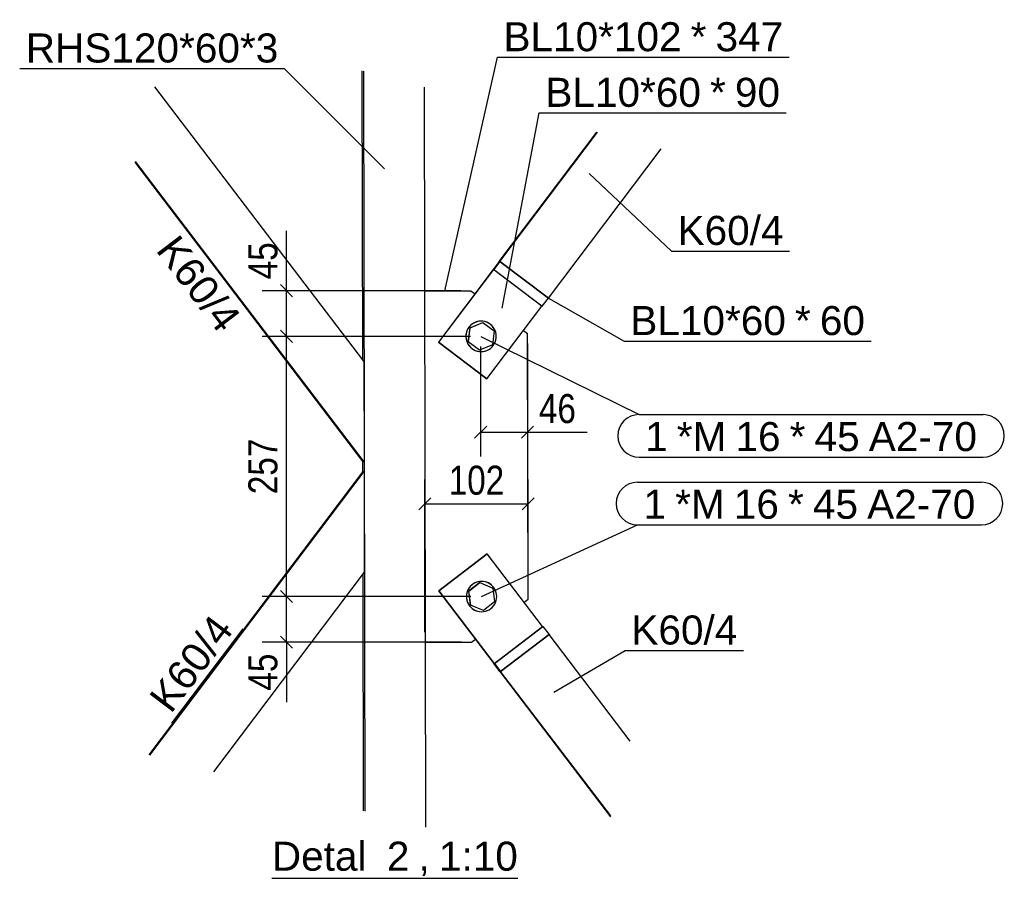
# Model space of a CAD drawing. Header units: millimetres. Extents: x -32861 to 254386, y 0 to 15445.
# Tile 51 of 67: x 182255 to 183227, y 45 to 892. Entities that reach past the tile are written whole.
import ezdxf

# ---------------------------------------------------------------- set-up
doc = ezdxf.new("R2010")
doc.units = ezdxf.units.MM
doc.styles.add('Arial', font='ARIAL.TTF', dxfattribs={"height": 0.2})
doc.styles.add('Arial Narrow', font='ARIALN.TTF', dxfattribs={"height": 0.2})

# ---------------------------------------------------------------- blocks, each defined once
blk = doc.blocks.new('Unknown-24 - 34385')
at = {"color": 5}
blk.add_line((182504.27, 45), (182747.03, 45), dxfattribs=at)
at = {"color": 5, "style": 'Arial'}
for s, height, p in [('Detal', 28.652, (182504.27, 52.5)), (' 2', 28.652, (182606.67, 52.5)), ('1:10', 28.652, (182669.16, 52.5)), (',', 28.65, (182649.04, 52.5))]:
    blk.add_text(s, height=height, dxfattribs=at).set_placement(p)
blk = doc.blocks.new('Part-34390 - 34385')
at = {"color": 7}
for p, q in [((182728.57, 653.53), (182722.54, 645.55)), ((182729.33, 653.53), (182723.3, 645.55)), ((182728.57, 653.53), (182729.33, 653.53)), ((182729.33, 653.53), (182777.19, 617.34)), ((182722.54, 645.55), (182722.74, 645.4)), ((182722.54, 645.55), (182723.3, 645.55)), ((182723.3, 645.55), (182771.15, 609.37)), ((182771.15, 609.37), (182777.19, 617.34)), ((182770.84, 609.37), (182771.15, 609.37))]:
    blk.add_line(p, q, dxfattribs=at)
blk = doc.blocks.new('Part-34395 - 34385')
at = {"color": 7}
for p, q in [((182724.02, 257.04), (182771.74, 293.4)), ((182771.43, 293.4), (182771.74, 293.4)), ((182771.74, 293.4), (182777.8, 285.45)), ((182730.08, 249.09), (182777.8, 285.45)), ((182723.26, 257.04), (182723.46, 257.19)), ((182729.32, 249.08), (182723.26, 257.04)), ((182723.26, 257.04), (182724.02, 257.04)), ((182724.02, 257.04), (182730.08, 249.09)), ((182729.32, 249.08), (182730.08, 249.09))]:
    blk.add_line(p, q, dxfattribs=at)
blk = doc.blocks.new('Bolt-34400 - 34385')
at = {"color": 136}
for p, q in [((182699.71, 587.96), (182712.47, 593.35)), ((182699.84, 587.96), (182712.6, 593.35)), ((182712.47, 593.35), (182712.52, 593.32)), ((182712.47, 593.35), (182712.6, 593.35)), ((182712.6, 593.35), (182723.65, 584.99)), ((182699.71, 587.96), (182698, 574.21)), ((182698.13, 574.21), (182699.84, 587.96)), ((182699.71, 587.96), (182699.84, 587.96)), ((182723.65, 584.99), (182721.94, 571.24)), ((182709.05, 565.85), (182698, 574.21)), ((182698, 574.21), (182698.13, 574.21)), ((182709.18, 565.85), (182698.13, 574.21)), ((182709.14, 565.88), (182709.05, 565.85)), ((182709.05, 565.85), (182709.18, 565.85)), ((182721.94, 571.24), (182709.18, 565.85))]:
    blk.add_line(p, q, dxfattribs=at)
for centre, start, end in [((182710.73, 579.6), 112.90626, 292.90626), ((182710.76, 579.6), 322.90568, 142.90568), ((182710.73, 579.6), 292.90626, 112.90626), ((182710.76, 579.6), 142.90568, 322.90568)]:
    blk.add_arc(centre, 15, start, end, dxfattribs=at)
blk = doc.blocks.new('Part-34405 - 34385')
at = {"color": 7}
for p, q in [((182722.85, 645.55), (182668.58, 573.76)), ((182722.98, 645.55), (182668.71, 573.76)), ((182722.98, 645.55), (182722.85, 645.55)), ((182770.84, 609.37), (182722.98, 645.55)), ((182716.56, 537.58), (182770.84, 609.37)), ((182668.71, 573.76), (182668.58, 573.76)), ((182716.44, 537.58), (182668.58, 573.76)), ((182668.71, 573.76), (182716.56, 537.58)), ((182716.56, 537.58), (182716.44, 537.58))]:
    blk.add_line(p, q, dxfattribs=at)
blk = doc.blocks.new('Bolt-34410 - 34385')
at = {"color": 136}
for p, q in [((182709.48, 336.69), (182698.46, 328.29)), ((182698.59, 328.29), (182709.61, 336.69)), ((182709.56, 336.66), (182709.48, 336.69)), ((182709.48, 336.69), (182709.61, 336.69)), ((182709.61, 336.69), (182722.39, 331.34)), ((182722.39, 331.34), (182724.15, 317.6)), ((182698.46, 328.29), (182700.22, 314.55)), ((182698.46, 328.29), (182698.59, 328.29)), ((182700.35, 314.55), (182698.59, 328.29)), ((182713, 309.2), (182700.22, 314.55)), ((182700.22, 314.55), (182700.35, 314.55)), ((182713.13, 309.2), (182700.35, 314.55)), ((182724.15, 317.6), (182713.13, 309.2)), ((182713.05, 309.24), (182713, 309.2)), ((182713, 309.2), (182713.13, 309.2))]:
    blk.add_line(p, q, dxfattribs=at)
for centre, start, end in [((182711.2, 322.95), 7.30636, 187.30636), ((182711.24, 322.95), 37.30801, 217.30801), ((182711.24, 322.95), 217.30801, 37.30801), ((182711.2, 322.95), 187.30636, 7.30636)]:
    blk.add_arc(centre, 15, start, end, dxfattribs=at)
blk = doc.blocks.new('Part-34415 - 34385')
at = {"color": 7}
for p, q in [((182669.04, 328.63), (182716.76, 364.99)), ((182716.88, 364.99), (182669.16, 328.63)), ((182716.88, 364.99), (182716.76, 364.99)), ((182771.43, 293.4), (182716.88, 364.99)), ((182669.16, 328.63), (182669.04, 328.63)), ((182723.58, 257.04), (182669.04, 328.63)), ((182669.16, 328.63), (182723.71, 257.04)), ((182723.71, 257.04), (182771.43, 293.4)), ((182723.71, 257.04), (182723.58, 257.04))]:
    blk.add_line(p, q, dxfattribs=at)
blk = doc.blocks.new('Part-34420 - 34385')
at = {"color": 7}
for p, q in [((182655.33, 624.55), (182700.77, 624.64)), ((182700.77, 624.64), (182704.76, 621.62)), ((182752.7, 585.37), (182756.61, 582.42)), ((182757.1, 320.3), (182756.61, 582.42)), ((182753.2, 317.33), (182757.1, 320.3)), ((182655.98, 277.79), (182701.42, 277.87)), ((182701.42, 277.87), (182705.4, 280.9))]:
    blk.add_line(p, q, dxfattribs=at)
blk = doc.blocks.new('Part-34426 - 34385')
at = {"color": 7}
for p, q in [((182728.57, 653.53), (182824.97, 781.05)), ((182729.33, 653.53), (182825.61, 780.88)), ((182777.19, 617.34), (182888.42, 764.48)), ((182729.33, 653.53), (182728.57, 653.53)), ((182777.19, 617.34), (182729.33, 653.53))]:
    blk.add_line(p, q, dxfattribs=at)
blk = doc.blocks.new('Part-34431 - 34385')
at = {"color": 7}
for p, q in [((182777.8, 285.45), (182730.08, 249.09)), ((182857.95, 180.26), (182777.8, 285.45)), ((182730.08, 249.09), (182729.32, 249.08)), ((182729.32, 249.08), (182838.5, 105.78)), ((182838.7, 106.53), (182730.08, 249.09))]:
    blk.add_line(p, q, dxfattribs=at)
blk = doc.blocks.new('Part-34438 - 34385')
at = {"color": 7}
for p, q in [((182383.26, 166.71), (182594.52, 446.15)), ((182383.89, 166.54), (182595.29, 446.15)), ((182594.52, 446.15), (182595.29, 446.15)), ((182595.29, 446.15), (182595.47, 346.91)), ((182595.47, 346.91), (182446.71, 150.14))]:
    blk.add_line(p, q, dxfattribs=at)
blk = doc.blocks.new('Part-34441 - 34385')
at = {"color": 7}
for p, q in [((182595.08, 555.2), (182388.84, 825.9)), ((182594.5, 455.96), (182369.39, 751.42)), ((182595.27, 455.96), (182369.59, 752.17)), ((182595.08, 555.2), (182595.27, 455.96)), ((182595.27, 455.96), (182594.5, 455.96))]:
    blk.add_line(p, q, dxfattribs=at)
blk = doc.blocks.new('Part-34446 - 34385')
at = {"color": 7}
for p, q in [((182593.93, 556.71), (182593.4, 841.51)), ((182596.29, 111.09), (182594.93, 841.11)), ((182656.32, 95.41), (182654.95, 825.44)), ((182594.14, 445.65), (182594.12, 456.46)), ((182594.77, 111.48), (182594.33, 345.4))]:
    blk.add_line(p, q, dxfattribs=at)
blk = doc.blocks.new('StraightDimension-34470 - 34385')
at = {"color": 174}
for p, q in [((182710.28, 569.6), (182710.28, 461.04)), ((182756.61, 572.42), (182756.61, 461.04)), ((182716.28, 491.04), (182704.28, 479.04)), ((182750.61, 479.04), (182762.61, 491.04)), ((182710.28, 485.04), (182756.61, 485.04)), ((182756.61, 485.04), (182815.58, 485.04)), ((182756.61, 485.04), (182815.58, 485.04))]:
    blk.add_line(p, q, dxfattribs=at)
at = {"color": 30, "style": 'Arial Narrow'}
blk.add_text('46', height=28.633, dxfattribs=at).set_placement((182767.86, 494.04))
blk = doc.blocks.new('StraightDimension-34450 - 34385')
at = {"color": 174}
for p, q in [((182700.79, 322.94), (182494.72, 322.94)), ((182524.72, 316.94), (182512.72, 328.94)), ((182518.72, 277.87), (182518.72, 322.94)), ((182512.72, 283.87), (182524.72, 271.87)), ((182691.48, 277.87), (182494.72, 277.87)), ((182518.72, 277.87), (182518.72, 218.9)), ((182518.72, 277.87), (182518.72, 218.9))]:
    blk.add_line(p, q, dxfattribs=at)
at = {"color": 30, "style": 'Arial Narrow'}
blk.add_text('45', height=28.633, rotation=90.00021, dxfattribs=at).set_placement((182509.72, 230.15))
blk = doc.blocks.new('StraightDimension-34464 - 34385')
at = {"color": 174}
for p, q in [((182655.21, 287.78), (182655.21, 438.39)), ((182757.16, 330.3), (182757.16, 438.39)), ((182661.21, 420.39), (182649.21, 408.39)), ((182751.16, 408.39), (182763.16, 420.39)), ((182655.21, 414.39), (182757.16, 414.39))]:
    blk.add_line(p, q, dxfattribs=at)
at = {"color": 30, "style": 'Arial Narrow'}
blk.add_text('102', height=28.633, dxfattribs=at).set_placement((182678.83, 423.39))
blk = doc.blocks.new('StraightDimension-34451 - 34385')
at = {"color": 174}
for p, q in [((182524.72, 573.6), (182512.72, 585.6)), ((182700.31, 579.6), (182494.72, 579.6)), ((182518.72, 322.94), (182518.72, 579.6)), ((182700.79, 322.94), (182494.72, 322.94)), ((182512.72, 328.94), (182524.72, 316.94))]:
    blk.add_line(p, q, dxfattribs=at)
at = {"color": 30, "style": 'Arial Narrow'}
blk.add_text('257', height=28.633, rotation=90.00021, dxfattribs=at).set_placement((182509.72, 423.92))
blk = doc.blocks.new('StraightDimension-34452 - 34385')
at = {"color": 174}
for p, q in [((182518.72, 624.64), (182518.72, 683.61)), ((182518.72, 624.64), (182518.72, 683.61)), ((182690.84, 624.64), (182494.72, 624.64)), ((182524.72, 618.64), (182512.72, 630.64)), ((182518.72, 579.6), (182518.72, 624.64)), ((182512.72, 585.6), (182524.72, 573.6)), ((182700.31, 579.6), (182494.72, 579.6))]:
    blk.add_line(p, q, dxfattribs=at)
at = {"color": 30, "style": 'Arial Narrow'}
blk.add_text('45', height=28.633, rotation=90.00021, dxfattribs=at).set_placement((182509.72, 635.89))
blk = doc.blocks.new('Mark-34406 - 34385')
at = {"color": 7}
for p, q in [((182865.02, 435.69), (183204.5, 435.69)), ((182711.08, 322.95), (182865.02, 393.69)), ((182865.02, 393.69), (183204.5, 393.69))]:
    blk.add_line(p, q, dxfattribs=at)
for centre, start, end in [((182865.02, 414.69), 90, 270), ((183204.5, 414.69), 270, 90)]:
    blk.add_arc(centre, 21, start, end, dxfattribs=at)
at = {"color": 30, "style": 'Arial'}
for s, height, p in [('1', 28.65, (182871.02, 399.69)), ('*M', 28.652, (182902.28, 399.69)), ('16', 28.652, (182960.17, 399.69)), ('*', 28.65, (183013.67, 399.69)), ('45', 28.652, (183038.24, 399.69)), ('A2-70', 28.652, (183091.75, 399.69))]:
    blk.add_text(s, height=height, dxfattribs=at).set_placement(p)
blk = doc.blocks.new('Mark-34386 - 34385')
at = {"color": 136}
for p, q in [((182777.19, 617.34), (182852.01, 574.87)), ((182852.01, 574.87), (183095.6, 574.87))]:
    blk.add_line(p, q, dxfattribs=at)
at = {"color": 30, "style": 'Arial'}
for s, height, p in [('BL10*60', 28.652, (182858.01, 580.87)), ('*', 28.65, (183020.53, 580.87)), ('60', 28.652, (183045.1, 580.87))]:
    blk.add_text(s, height=height, dxfattribs=at).set_placement(p)
blk = doc.blocks.new('Mark-34396 - 34385')
at = {"color": 7}
for p, q in [((182710.6, 579.6), (182866.63, 502.42)), ((182866.63, 502.42), (183206.11, 502.42)), ((182866.63, 460.42), (183206.11, 460.42))]:
    blk.add_line(p, q, dxfattribs=at)
for centre, start, end in [((182866.63, 481.42), 90, 270), ((183206.11, 481.42), 270, 90)]:
    blk.add_arc(centre, 21, start, end, dxfattribs=at)
at = {"color": 30, "style": 'Arial'}
for s, height, p in [('*M', 28.652, (182903.88, 466.42)), ('16', 28.652, (182961.78, 466.42)), ('*', 28.65, (183015.28, 466.42)), ('A2-70', 28.652, (183093.36, 466.42)), ('1', 28.65, (182872.63, 466.42)), ('45', 28.652, (183039.85, 466.42))]:
    blk.add_text(s, height=height, dxfattribs=at).set_placement(p)
blk = doc.blocks.new('Mark-34401 - 34385')
at = {"color": 136}
for p, q in [((182731.71, 607.53), (182768.17, 800.02)), ((182768.17, 800.02), (183011.76, 800.02))]:
    blk.add_line(p, q, dxfattribs=at)
at = {"color": 30, "style": 'Arial'}
for s, height, p in [('BL10*60', 28.652, (182774.17, 806.02)), ('*', 28.65, (182936.68, 806.02)), ('90', 28.652, (182961.26, 806.02))]:
    blk.add_text(s, height=height, dxfattribs=at).set_placement(p)
blk = doc.blocks.new('Mark-34416 - 34385')
at = {"color": 136}
for p, q in [((182675.08, 624.59), (182726.81, 854.87)), ((182726.81, 854.87), (183014.9, 854.87))]:
    blk.add_line(p, q, dxfattribs=at)
at = {"color": 30, "style": 'Arial'}
for s, height, p in [('BL10*102', 28.652, (182732.81, 860.87)), ('*', 28.65, (182917.58, 860.87)), ('347', 28.652, (182942.15, 860.87))]:
    blk.add_text(s, height=height, dxfattribs=at).set_placement(p)
blk = doc.blocks.new('Mark-34422 - 34385')
at = {"color": 136}
for p, q in [((182817.37, 740.25), (182898.64, 663.81)), ((182898.64, 663.81), (183015.2, 663.81))]:
    blk.add_line(p, q, dxfattribs=at)
at = {"color": 30, "style": 'Arial'}
blk.add_text('K60/4', height=28.652, dxfattribs=at).set_placement((182904.64, 669.81))
blk = doc.blocks.new('Mark-34427 - 34385')
at = {"color": 136}
for p, q in [((182782.68, 228.72), (182853.06, 269.63)), ((182853.06, 269.63), (182969.62, 269.63))]:
    blk.add_line(p, q, dxfattribs=at)
at = {"color": 30, "style": 'Arial'}
blk.add_text('K60/4', height=28.652, dxfattribs=at).set_placement((182859.06, 275.63))
blk = doc.blocks.new('Mark-34436 - 34385')
at = {"color": 136}
blk.add_line((182405.74, 198.1), (182476.03, 291.08), dxfattribs=at)
at = {"color": 30, "style": 'Arial'}
blk.add_text('K60/4', height=28.652, rotation=52.91265, dxfattribs=at).set_placement((182404.57, 206.51))
blk = doc.blocks.new('Mark-34439 - 34385')
at = {"color": 30, "style": 'Arial'}
blk.add_text('K60/4', height=28.652, rotation=307.30507, dxfattribs=at).set_placement((182389.05, 664.57))
blk = doc.blocks.new('Mark-34442 - 34385')
at = {"color": 136}
for p in [(182255.43, 843.75), (182615.54, 744.76)]:
    blk.add_line(p, (182516.55, 843.75), dxfattribs=at)
at = {"color": 30, "style": 'Arial'}
blk.add_text('RHS120*60*3', height=28.6523, dxfattribs=at).set_placement((182261.43, 849.75))

msp = doc.modelspace()

# ---------------------------------------------------------------- block references
for name in ['Mark-34416 - 34385', 'Mark-34442 - 34385', 'Part-34446 - 34385', 'Mark-34401 - 34385', 'Part-34441 - 34385', 'Part-34426 - 34385', 'Mark-34422 - 34385', 'Mark-34439 - 34385', 'StraightDimension-34452 - 34385', 'Part-34390 - 34385', 'Part-34405 - 34385', 'Part-34420 - 34385', 'Mark-34386 - 34385', 'Bolt-34400 - 34385', 'StraightDimension-34451 - 34385', 'Mark-34396 - 34385', 'StraightDimension-34470 - 34385', 'StraightDimension-34464 - 34385', 'Part-34438 - 34385', 'Mark-34406 - 34385', 'Part-34415 - 34385', 'Bolt-34410 - 34385', 'StraightDimension-34450 - 34385', 'Mark-34436 - 34385', 'Mark-34427 - 34385', 'Part-34395 - 34385', 'Part-34431 - 34385', 'Unknown-24 - 34385']:
    msp.add_blockref(name, (0, 0))

doc.saveas('drawing.dxf')
